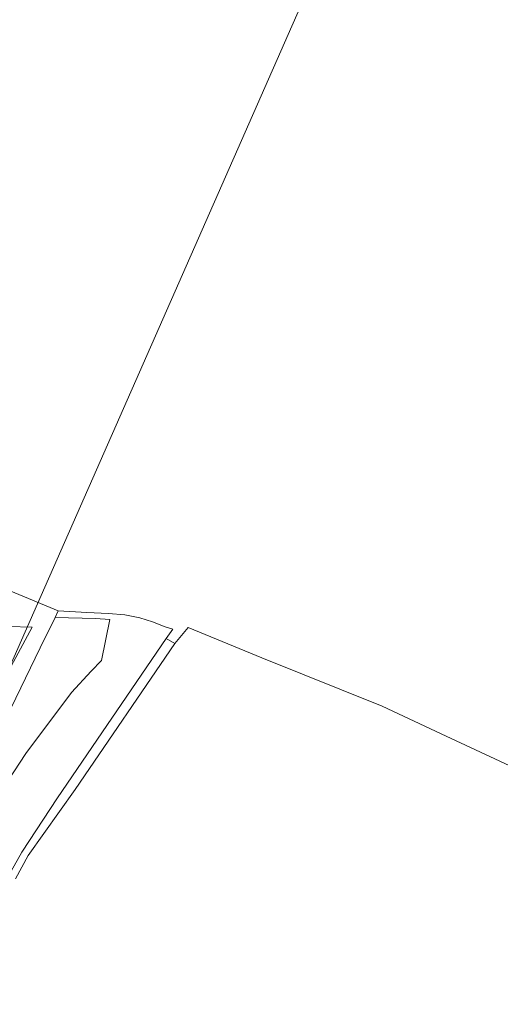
# Model space of a CAD drawing. Header units: metres. Extents: x 140853 to 145288, y 474558 to 480269.
# Tile 138 of 256: x 143131 to 143244, y 476568 to 476800. Entities that reach past the tile are written whole.
import ezdxf

# ---------------------------------------------------------------- set-up
doc = ezdxf.new("R2010")
doc.units = ezdxf.units.M
doc.header["$MEASUREMENT"] = 0
for name, color, linetype, lineweight in [('B-WE-GR-BOS_GEMENGD-G', 40, 'Continuous', 13), ('B-WE-GR-BOS_LOOF-G', 40, 'Continuous', 13), ('B-WE-GR-HEIDE-G', 200, 'Continuous', 13), ('B-WE-IE-TERREINAFSCHEIDING_KUNSTMATIG_HEKWERK-G', 20, 'IE-TERREINAFSCHEIDING-KUNSTMATIG', 18), ('B-WE-OG-HULPLIJN-G', 50, 'Continuous', 18), ('B-WE-VH-ONVERHARD-G', 252, 'Continuous', 18)]:
    doc.layers.add(name, color=color, linetype=linetype, lineweight=lineweight)
doc.linetypes.add('IE-TERREINAFSCHEIDING-KUNSTMATIG', pattern='A,4,[82,NLCS.shx,S=0.75,R=90,X=0,Y=0],4,-2', length=10)

msp = doc.modelspace()

# ---------------------------------------------------------------- linework, layer by layer
at = {"layer": 'B-WE-GR-BOS_GEMENGD-G', "ltscale": 0.2, "flags": 128}
msp.add_lwpolyline([(143122.766, 476612.494), (143132.441, 476627.229), (143143.236, 476641.609), (143147.86, 476646.608), (143150.322, 476649.118), (143152.262, 476658.82), (143148.867, 476659.039), (143139.342, 476659.261), (143135.877, 476652.127), (143112.916, 476604.86)], dxfattribs=at)
at = {"layer": 'B-WE-GR-BOS_LOOF-G', "ltscale": 0.2, "flags": 128}
for points in [[(143112.916, 476604.86), (143135.877, 476652.127), (143139.342, 476659.261), (143140.099, 476660.82), (143120.558, 476668.959)], [(143128.355, 476657.128), (143133.942, 476656.954), (143117.343, 476626.186)]]:
    msp.add_lwpolyline(points, dxfattribs=at)
at = {"layer": 'B-WE-GR-HEIDE-G', "ltscale": 0.2, "flags": 128}
msp.add_lwpolyline([(143120.558, 476668.959), (143140.099, 476660.82), (143146.838, 476660.431), (143151.919, 476660.196), (143155.781, 476659.865), (143159.318, 476659.17), (143162.333, 476658.251), (143165.317, 476657.065), (143167.105, 476656.499), (143165.53, 476654.321), (143167.579, 476653.101), (143170.679, 476656.914), (143188.021, 476649.742), (143216.38, 476638.372), (143231.432, 476631.332), (143249.814, 476622.739)], dxfattribs=at)
at = {"layer": 'B-WE-IE-TERREINAFSCHEIDING_KUNSTMATIG_HEKWERK-G', "ltscale": 0.2, "flags": 128}
msp.add_lwpolyline([(143120.558, 476668.959), (143140.099, 476660.82)], dxfattribs=at)
at = {"layer": 'B-WE-OG-HULPLIJN-G'}
msp.add_lwpolyline([(141484.938, 478467.493), (142922.898, 478740.923), (143043.789, 479141.528), (143928.198, 479351.369), (144042.725, 479840.999), (144698.079, 479872.794), (144672.627, 478988.916), (144742.617, 478639.181), (145060.75, 478225.858), (145035.298, 477659.922), (145054.388, 476896.862), (144768.066, 476833.275), (144755.342, 477825.251), (143616.428, 477755.303), (142541.14, 475313.514), (141510.39, 476108.367), (141014.104, 476776.044), (140988.652, 477462.798), (141421.313, 477755.303), (141484.938, 478467.493)], close=True, dxfattribs=at)
at = {"layer": 'B-WE-VH-ONVERHARD-G', "ltscale": 0.2, "flags": 128}
msp.add_lwpolyline([(143111.756, 476626.36), (143117.343, 476626.186), (143133.942, 476656.954), (143128.355, 476657.128), (143111.756, 476626.36)], close=True, dxfattribs=at)
msp.add_lwpolyline([(143130, 476597.679), (143132.983, 476603.222), (143144.049, 476618.711), (143167.579, 476653.101), (143165.53, 476654.321), (143139.95, 476616.762), (143131.509, 476604.004), (143127.592, 476596.988)], dxfattribs=at)

doc.saveas('drawing.dxf')
